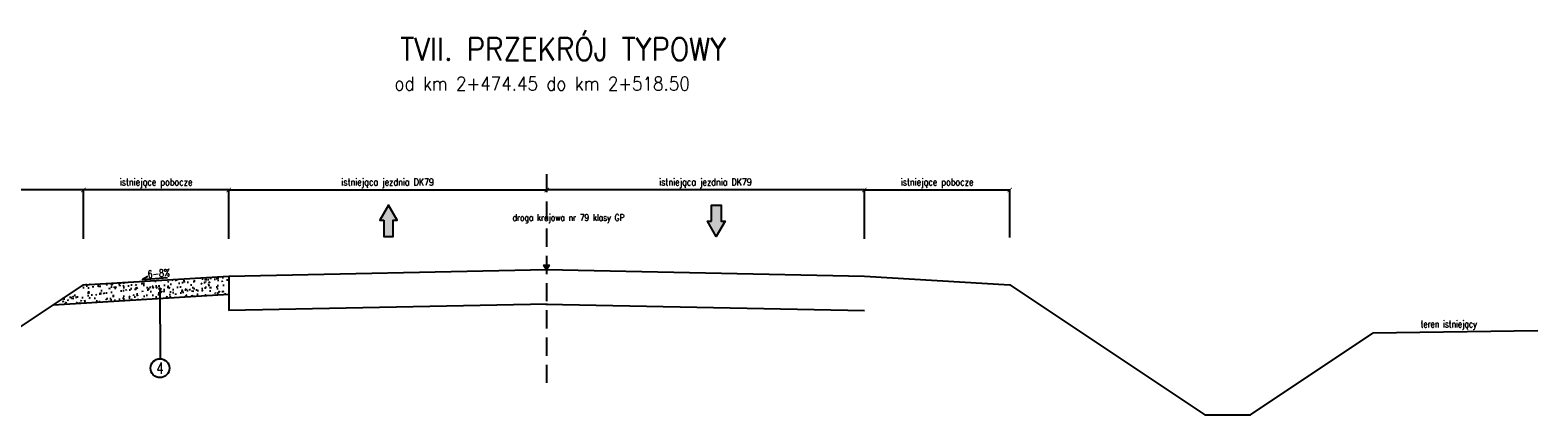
# Model space of a CAD drawing. Header units: metres. Extents: x 6562771 to 6588056, y 5578696 to 5586100.
# Tile 30 of 32: x 6579860 to 6581520, y 5580318 to 5580742. Entities that reach past the tile are written whole.
import ezdxf
from ezdxf.enums import TextEntityAlignment as Align

# ---------------------------------------------------------------- set-up
doc = ezdxf.new("R2010")
doc.units = ezdxf.units.M
doc.linetypes.add('DASHED', pattern=[0.75, 0.5, -0.25])
for name, color, linetype in [('pkonstr-0_25', 1, 'Continuous'), ('pkonstr-0_50', 3, 'Continuous'), ('pkonstr-0_70', 4, 'Continuous'), ('pkonstr-istn', 14, 'Continuous'), ('pkonstr-opisy', 2, 'Continuous'), ('pkonstr-wymiary', 1, 'Continuous')]:
    doc.layers.add(name, color=color, linetype=linetype)
doc.styles.add('7mm', font='simplex.shx', dxfattribs={"width": 0.75, "height": 7})
doc.styles.add('Opisy', font='simplex.shx', dxfattribs={"width": 0.8})
doc.styles.add('wymiary', font='simplex.shx', dxfattribs={"width": 0.8})
doc.dimstyles.new('ddd$0', dxfattribs={"dimtxt": 8, "dimasz": 5, "dimexe": 0.5, "dimexo": 1, "dimgap": 2, "dimtad": 1, "dimdec": 0, "dimzin": 0, "dimdsep": 46, "dimtxsty": 'wymiary', "dimblk": 'ARCHTICK', "dimcen": 0, "dimclrd": 256, "dimclre": 256, "dimclrt": 256, "dimadec": 0, "dimazin": 0, "dimtfac": 1, "dimtdec": 0, "dimtmove": 1, "dimatfit": 3, "dimldrblk": 'DOT', "dimfxl": 1, "dimtolj": 1, "dimtzin": 0, "dimlwd": -1, "dimlwe": -1, "dimarcsym": 0})

# ---------------------------------------------------------------- blocks, each defined once
blk = doc.blocks.new('_ArchTick')
at = {"color": 0, "linetype": 'ByBlock', "const_width": 0.15}
blk.add_lwpolyline([(-0.5, -0.5), (0.5, 0.5)], dxfattribs=at)
blk = doc.blocks.new('*D242')
at = {"layer": 'Defpoints', "color": 0, "transparency": 16777216}
for p in [(6580428.8, 5580566.4), (6580428.8, 5580565.4), (6580078.8, 5580522.4)]:
    blk.add_point(p, dxfattribs=at)
at = {"layer": 'pkonstr-wymiary', "transparency": 16777216}
for p, q in [((6580078.8, 5580523.4), (6580078.8, 5580565.9)), ((6580078.8, 5580565.4), (6580428.8, 5580565.4)), ((6580428.8, 5580565.4), (6580428.8, 5580564.9))]:
    blk.add_line(p, q, dxfattribs=at)
at = {"layer": 'pkonstr-wymiary', "transparency": 16777216, "xscale": 5, "yscale": 5, "zscale": 5, "rotation": 180}
blk.add_blockref('_ArchTick', (6580078.8, 5580565.4), dxfattribs=at)
at = {"layer": 'pkonstr-wymiary', "transparency": 16777216, "xscale": 5, "yscale": 5, "zscale": 5}
blk.add_blockref('_ArchTick', (6580428.8, 5580565.4), dxfattribs=at)
at = {"layer": 'pkonstr-wymiary', "transparency": 16777216, "insert": (6580253.8, 5580572.8), "char_height": 8, "attachment_point": 5, "style": 'wymiary'}
blk.add_mtext('\\A1;istniejąca jezdnia DK79', dxfattribs=at)
blk = doc.blocks.new('_Dot')
at = {"color": 0, "linetype": 'ByBlock', "lineweight": -2}
blk.add_line((-0.5, 0), (-1, 0), dxfattribs=at)
at = {"color": 0, "linetype": 'ByBlock', "const_width": 0.5}
blk.add_lwpolyline([(-0.25, 0, 1), (0.25, 0, 1)], format="xyb", close=True, dxfattribs=at)
blk = doc.blocks.new('*D243')
at = {"layer": 'Defpoints', "color": 0, "transparency": 16777216}
for p in [(6579918.8, 5580565.4), (6579918.8, 5580512.2), (6580078.8, 5580510.4)]:
    blk.add_point(p, dxfattribs=at)
at = {"layer": 'pkonstr-wymiary', "transparency": 16777216}
for p, q in [((6579918.8, 5580513.2), (6579918.8, 5580565.9)), ((6580078.8, 5580565.4), (6579918.8, 5580565.4)), ((6580078.8, 5580511.4), (6580078.8, 5580565.9))]:
    blk.add_line(p, q, dxfattribs=at)
at = {"layer": 'pkonstr-wymiary', "transparency": 16777216, "xscale": 5, "yscale": 5, "zscale": 5, "rotation": 180}
blk.add_blockref('_ArchTick', (6579918.8, 5580565.4), dxfattribs=at)
at = {"layer": 'pkonstr-wymiary', "transparency": 16777216, "xscale": 5, "yscale": 5, "zscale": 5}
blk.add_blockref('_ArchTick', (6580078.8, 5580565.4), dxfattribs=at)
at = {"layer": 'pkonstr-wymiary', "transparency": 16777216, "insert": (6579998.8, 5580572.8), "char_height": 8, "attachment_point": 5, "style": 'wymiary'}
blk.add_mtext('\\A1;istniejące pobocze', dxfattribs=at)
blk = doc.blocks.new('*D244')
at = {"layer": 'Defpoints', "color": 0, "transparency": 16777216}
for p in [(6579518.8, 5580565.4), (6579518.8, 5580512.2), (6579918.8, 5580510.4)]:
    blk.add_point(p, dxfattribs=at)
at = {"layer": 'pkonstr-wymiary', "transparency": 16777216}
for p, q in [((6579518.8, 5580513.2), (6579518.8, 5580565.9)), ((6579918.8, 5580565.4), (6579518.8, 5580565.4)), ((6579918.8, 5580511.4), (6579918.8, 5580565.9))]:
    blk.add_line(p, q, dxfattribs=at)
at = {"layer": 'pkonstr-wymiary', "transparency": 16777216, "xscale": 5, "yscale": 5, "zscale": 5, "rotation": 180}
blk.add_blockref('_ArchTick', (6579518.8, 5580565.4), dxfattribs=at)
at = {"layer": 'pkonstr-wymiary', "transparency": 16777216, "xscale": 5, "yscale": 5, "zscale": 5}
blk.add_blockref('_ArchTick', (6579918.8, 5580565.4), dxfattribs=at)
at = {"layer": 'pkonstr-wymiary', "transparency": 16777216, "insert": (6579718.8, 5580573.5), "char_height": 8, "attachment_point": 5, "style": 'wymiary'}
blk.add_mtext('\\A1;istniejący rów drogowy/zieleniec', dxfattribs=at)
blk = doc.blocks.new('*D249')
at = {"layer": 'Defpoints', "color": 0, "transparency": 16777216}
for p in [(6580428.8, 5580566.4), (6580428.8, 5580565.4), (6580778.8, 5580522.4)]:
    blk.add_point(p, dxfattribs=at)
at = {"layer": 'pkonstr-wymiary', "transparency": 16777216}
for p, q in [((6580428.8, 5580565.4), (6580428.8, 5580564.9)), ((6580778.8, 5580565.4), (6580428.8, 5580565.4)), ((6580778.8, 5580523.4), (6580778.8, 5580565.9))]:
    blk.add_line(p, q, dxfattribs=at)
at = {"layer": 'pkonstr-wymiary', "transparency": 16777216, "xscale": 5, "yscale": 5, "zscale": 5, "rotation": 180}
blk.add_blockref('_ArchTick', (6580428.8, 5580565.4), dxfattribs=at)
at = {"layer": 'pkonstr-wymiary', "transparency": 16777216, "xscale": 5, "yscale": 5, "zscale": 5}
blk.add_blockref('_ArchTick', (6580778.8, 5580565.4), dxfattribs=at)
at = {"layer": 'pkonstr-wymiary', "transparency": 16777216, "insert": (6580603.8, 5580572.8), "char_height": 8, "attachment_point": 5, "style": 'wymiary'}
blk.add_mtext('\\A1;istniejąca jezdnia DK79', dxfattribs=at)
blk = doc.blocks.new('*D250')
at = {"layer": 'Defpoints', "color": 0, "transparency": 16777216}
for p in [(6580938.8, 5580565.4), (6580778.8, 5580510.4), (6580938.8, 5580512.2)]:
    blk.add_point(p, dxfattribs=at)
at = {"layer": 'pkonstr-wymiary', "transparency": 16777216}
for p, q in [((6580778.8, 5580511.4), (6580778.8, 5580565.9)), ((6580778.8, 5580565.4), (6580938.8, 5580565.4)), ((6580938.8, 5580513.2), (6580938.8, 5580565.9))]:
    blk.add_line(p, q, dxfattribs=at)
at = {"layer": 'pkonstr-wymiary', "transparency": 16777216, "xscale": 5, "yscale": 5, "zscale": 5, "rotation": 180}
blk.add_blockref('_ArchTick', (6580778.8, 5580565.4), dxfattribs=at)
at = {"layer": 'pkonstr-wymiary', "transparency": 16777216, "xscale": 5, "yscale": 5, "zscale": 5}
blk.add_blockref('_ArchTick', (6580938.8, 5580565.4), dxfattribs=at)
at = {"layer": 'pkonstr-wymiary', "transparency": 16777216, "insert": (6580858.8, 5580572.8), "char_height": 8, "attachment_point": 5, "style": 'wymiary'}
blk.add_mtext('\\A1;istniejące pobocze', dxfattribs=at)

msp = doc.modelspace()

# ---------------------------------------------------------------- hatches: boundary and pattern name
at = {"layer": 'pkonstr-0_50'}
for points in [[(6580249.5, 5580532.2), (6580249.5, 5580514.3), (6580260, 5580514.3), (6580260, 5580532.2), (6580264.3, 5580532.2), (6580254.7, 5580548.8), (6580245.1, 5580532.2)], [(6580610.5, 5580530.9), (6580610.5, 5580548.8), (6580620.9, 5580548.8), (6580620.9, 5580530.9), (6580625.3, 5580530.9), (6580615.7, 5580514.3), (6580606.1, 5580530.9)]]:
    msp.add_hatch(color=3, dxfattribs=at).paths.add_polyline_path(points)
h = msp.add_hatch(dxfattribs=at)
h.set_pattern_fill('AR-CONC', color=252, scale=0.1, angle=180)
h.set_pattern_definition([(230, (16115.831, -466.05), (-18.2184669, 1.593908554), [1.905, -20.955]), (175, (16115.831, -466.05), (3.524282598, -19.10566429), [1.524, -16.764]), (280.451, (16114.313, -465.916), (-14.694250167, -17.511668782), [1.619, -17.809]), (226.1842, (16115.831, -471.13), (-27.10790409, 4.204232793), [2.8575, -31.4325]), (276.6356, (16113.572, -470.78), (-23.74042345, -24.74255559), [2.4285, -26.7135]), (171.184, (16115.831, -471.13), (-23.74046058, -24.74251179), [2.286, -25.146]), (201, (16113.291, -469.86), (-15.161487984, 10.226551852), [1.905, -20.955]), (146, (16113.291, -469.86), (-6.180202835, -18.418796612), [1.524, -16.764]), (251.4514, (16112.028, -469.007), (-21.341649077, -8.19228577), [1.619, -17.809]), (217.5, (16115.8315, -466.049), (-0.308860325, -8.4555038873), [0, -16.5608, 0, -17.018, 0, -16.8275]), (187.5, (16115.8315, -466.049), (-6.681966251, -10.018057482), [0, -9.7028, 0, -16.1798, 0, -6.4135]), (147.5, (16121.496, -466.049), (-13.5590595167, 0.572874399), [0, -6.35, 0, -19.812, 0, -26.289]), (137.5, (16124.036, -466.049), (-14.812918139, -2.542649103), [0, -8.255, 0, -13.1572, 0, -18.669])])
h.paths.add_polyline_path([(6580078.8, 5580470.5), (6579918.8, 5580460.9), (6579885.8, 5580438.9), (6580078.8, 5580450.5)])

# ---------------------------------------------------------------- linework, layer by layer
at = {"layer": 'pkonstr-0_25', "linetype": 'Continuous'}
msp.add_line((6580003.1, 5580456.2), (6580003.2, 5580379.5), dxfattribs=at)
at = {"layer": 'pkonstr-0_25'}
msp.add_lwpolyline([(6579989.8, 5580470.1), (6579983.9, 5580466.8), (6580011.3, 5580469)], dxfattribs=at)
at = {"layer": 'pkonstr-0_25', "linetype": 'Continuous'}
msp.add_circle((6580003.1, 5580369), 10.4, dxfattribs=at)
at = {"layer": 'pkonstr-0_50'}
msp.add_line((6579885.8, 5580438.9), (6580078.8, 5580450.5), dxfattribs=at)
at = {"layer": 'pkonstr-0_50', "color": 3}
for points in [[(6580249.5, 5580532.2), (6580249.5, 5580514.3), (6580260, 5580514.3), (6580260, 5580532.2), (6580264.3, 5580532.2), (6580254.7, 5580548.8), (6580245.1, 5580532.2), (6580249.5, 5580532.2)], [(6580610.5, 5580530.9), (6580610.5, 5580548.8), (6580620.9, 5580548.8), (6580620.9, 5580530.9), (6580625.3, 5580530.9), (6580615.7, 5580514.3), (6580606.1, 5580530.9), (6580610.5, 5580530.9)]]:
    msp.add_lwpolyline(points, dxfattribs=at)
at = {"layer": 'pkonstr-0_70', "color": 4}
msp.add_circle((6580003.1, 5580456.2), 0.869, dxfattribs=at)
at = {"layer": 'pkonstr-istn'}
for p, q in [((6580429.6, 5580439.6), (6580078.8, 5580432.6)), ((6580428, 5580439.6), (6580778.8, 5580432.6))]:
    msp.add_line(p, q, dxfattribs=at)
at = {"layer": 'pkonstr-istn', "flags": 128}
for points in [[(6579469.5, 5580405.4), (6579573.1, 5580358.3), (6579653.8, 5580317.6), (6579703.8, 5580317.6), (6579918.8, 5580460.9), (6580078.8, 5580470.5), (6580428.8, 5580477.6), (6580778.8, 5580470.5), (6580938.8, 5580460.9), (6581153.8, 5580317.6), (6581203.8, 5580317.6), (6581338.8, 5580407.6)], [(6580078.8, 5580470.5), (6580078.8, 5580432.6)], [(6580078.8, 5580470.5), (6580078.8, 5580432.6)], [(6580078.8, 5580440.3), (6580078.8, 5580432.6)], [(6580078.8, 5580440.3), (6580078.8, 5580432.6)], [(6581520.4, 5580410.2), (6581338.8, 5580407.6)]]:
    msp.add_lwpolyline(points, dxfattribs=at)
at = {"layer": 'pkonstr-opisy'}
msp.add_lwpolyline([(6580428.8, 5580482.7), (6580431.7, 5580482.7), (6580428.8, 5580477.6), (6580425.9, 5580482.7)], close=True, dxfattribs=at)
at = {"layer": 'pkonstr-wymiary', "linetype": 'DASHED', "ltscale": 40}
msp.add_lwpolyline([(6580428.8, 5580582.8), (6580428.8, 5580346.1)], dxfattribs=at)

# ---------------------------------------------------------------- texts
at = {"layer": 'pkonstr-opisy', "color": 4, "style": 'Opisy', "width": 0.9}
msp.add_text('TVII. PRZEKRÓJ TYPOWY', height=25, rotation=360, dxfattribs=at).set_placement((6580447, 5580700.6), align=Align.BOTTOM_CENTER)
at = {"layer": 'pkonstr-opisy', "linetype": 'Continuous', "style": 'Opisy', "width": 0.9}
msp.add_text('od km 2+474.45 do km 2+518.50', height=15, rotation=360, dxfattribs=at).set_placement((6580261.4, 5580675.1))
at = {"layer": 'pkonstr-opisy', "style": 'Opisy', "width": 0.8}
msp.add_text('droga krajowa nr 79 klasy GP', height=7.5, dxfattribs=at).set_placement((6580514.5, 5580529), align=Align.BOTTOM_RIGHT)
msp.add_text('6-8%%%', height=8, rotation=5, dxfattribs=at).set_placement((6580002.1, 5580469.5), align=Align.CENTER)
msp.add_text('teren istniejący', height=7.5, rotation=0, dxfattribs=at).set_placement((6581391.2, 5580413.9))
at = {"layer": 'pkonstr-opisy', "linetype": 'Continuous', "style": '7mm', "width": 0.75}
msp.add_text('4', height=12.6, rotation=0, dxfattribs=at).set_placement((6580003.1, 5580369), align=Align.MIDDLE_CENTER)

# ---------------------------------------------------------------- dimensions: what is measured, and where the dimension line sits
at = {"layer": 'pkonstr-wymiary'}
for base, p1, p2, text, picture, middle in [((6579518.8, 5580565.4), (6579918.8, 5580510.4), (6579518.8, 5580512.2), 'istniejący rów drogowy/zieleniec', '*D244', (6579718.8, 5580573.5)), ((6580428.8, 5580565.4), (6580778.8, 5580522.4), (6580428.8, 5580566.4), 'istniejąca jezdnia DK79', '*D249', (6580603.8, 5580572.8)), ((6579918.8, 5580565.4), (6580078.8, 5580510.4), (6579918.8, 5580512.2), 'istniejące pobocze', '*D243', (6579998.8, 5580572.8))]:
    dim = msp.add_linear_dim(base=base, p1=p1, p2=p2, angle=180, text=text, dimstyle='ddd$0', dxfattribs=at)
    dim.commit()
    dim.dimension.update_dxf_attribs({"geometry": picture, "text_midpoint": middle})
for base, p1, p2, text, picture, middle in [((6580428.8, 5580565.4), (6580078.8, 5580522.4), (6580428.8, 5580566.4), 'istniejąca jezdnia DK79', '*D242', (6580253.8, 5580572.8)), ((6580938.8, 5580565.4), (6580778.8, 5580510.4), (6580938.8, 5580512.2), 'istniejące pobocze', '*D250', (6580858.8, 5580572.8))]:
    dim = msp.add_linear_dim(base=base, p1=p1, p2=p2, text=text, dimstyle='ddd$0', dxfattribs=at)
    dim.commit()
    dim.dimension.update_dxf_attribs({"geometry": picture, "text_midpoint": middle})

doc.saveas('drawing.dxf')
